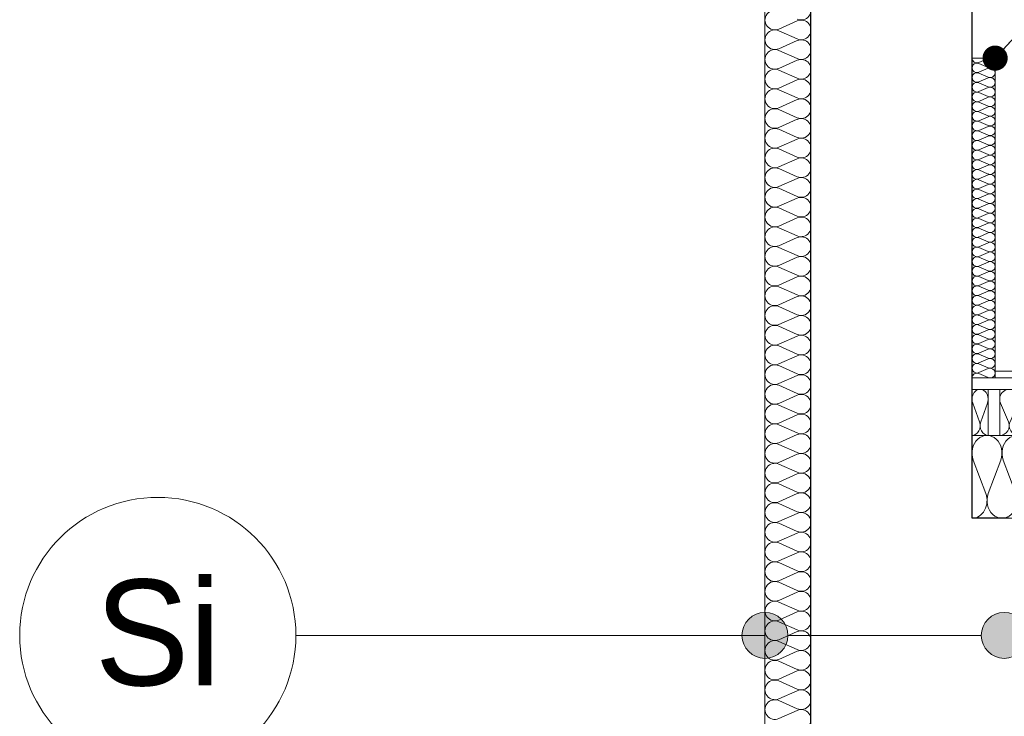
# Model space of a CAD drawing. Extents: x -723047 to -356759, y -30024 to 53940.
# Tile 62 of 121: x -612749 to -610610, y -7210 to -5696. Entities that reach past the tile are written whole.
import ezdxf

# ---------------------------------------------------------------- set-up
doc = ezdxf.new("R2010")
doc.units = 0
doc.header["$MEASUREMENT"] = 0
for name, color, linetype in [('Arch ocieplenie', 7, 'Continuous'), ('Arch opisy', 7, 'Continuous'), ('Inwent Izolacje', 7, 'Continuous'), ('INWENT WYMIARY', 7, 'Continuous')]:
    doc.layers.add(name, color=color, linetype=linetype)
for name, color, linetype, lineweight, true_color in [('Arch ocieplenie_Nr_Pióra__44', 7, 'Continuous', 13, 0x029e21), ('Arch stropy_Nr_Pióra__44', 7, 'Continuous', 13, 0x029e21), ('Arch stropy_Nr_Pióra__9', 7, 'Continuous', 13, 0x3dad99), ('Inwent Izolacje_Nr_Pióra__2', 7, 'Continuous', 13, 0x7f7f7f), ('INWENT KONST. DREWNIANA_Nr_Pióra__102', 7, 'Continuous', 9, 0xb4b4b4), ('INWENT.ŚCIANY_Nr_Pióra__3', 7, 'Continuous', 13, 0xff6600)]:
    doc.layers.add(name, color=color, linetype=linetype, lineweight=lineweight, true_color=true_color)
for name, color, linetype, lineweight in [('Arch opisy_Nr_Pióra__1', 7, 'Continuous', 25), ('Arch opisy_Nr_Pióra__21', 7, 'Continuous', 9), ('INWENT KONST. DREWNIANA_Nr_Pióra__1', 7, 'Continuous', 25), ('INWENT KONST. DREWNIANA_Nr_Pióra__21', 7, 'Continuous', 9), ('INWENT WYMIARY_Nr_Pióra__21', 7, 'Continuous', 9)]:
    doc.layers.add(name, color=color, linetype=linetype, lineweight=lineweight)
doc.styles.add('GENERATED_STYLE_2', font='txt')
doc.styles.add('GENERATED_STYLE_4', font='txt')
doc.dimstyles.new('GENERATED_STYLE__1', dxfattribs={"dimtxt": 160.000002, "dimasz": 91.2, "dimexe": 0.18, "dimexo": 0, "dimgap": 0.09, "dimtad": 1, "dimtih": 1, "dimtoh": 1, "dimdec": 0, "dimlfac": 0.1, "dimzin": 0, "dimdsep": 46, "dimtxsty": 'GENERATED_STYLE_2', "dimblk": 'ARROWHEAD_2', "dimblk1": 'ARROWHEAD_2', "dimblk2": 'ARROWHEAD_2', "dimcen": 0.09, "dimclrd": 7, "dimclre": 7, "dimclrt": 7, "dimazin": 0, "dimtfac": 1, "dimtdec": 4, "dimtmove": 0, "dimatfit": 3, "dimfxl": 0, "dimtolj": 1, "dimtzin": 0, "dimarcsym": 0})
doc.dimstyles.new('GENERATED_STYLE__2', dxfattribs={"dimtxt": 160.000002, "dimasz": 91.2, "dimexe": 0.18, "dimexo": 0, "dimgap": 0.09, "dimtad": 1, "dimdec": 0, "dimlfac": 0.1, "dimzin": 0, "dimdsep": 46, "dimtxsty": 'GENERATED_STYLE_2', "dimblk": 'ARROWHEAD_2', "dimblk1": 'ARROWHEAD_2', "dimblk2": 'ARROWHEAD_2', "dimcen": 0.09, "dimclrd": 7, "dimclre": 7, "dimclrt": 7, "dimazin": 0, "dimtfac": 1, "dimtdec": 4, "dimtmove": 0, "dimatfit": 3, "dimfxl": 0, "dimtolj": 1, "dimtzin": 0, "dimarcsym": 0})
doc.dimstyles.new('GENERATED_STYLE__9', dxfattribs={"dimtxt": 0.18, "dimasz": 109.44, "dimexe": 0.18, "dimexo": 0.0625, "dimgap": 0.09, "dimtad": 0, "dimtih": 1, "dimtoh": 1, "dimdec": 4, "dimzin": 0, "dimdsep": 46, "dimcen": 0.09, "dimadec": 0, "dimazin": 0, "dimtfac": 1, "dimtdec": 4, "dimtmove": 0, "dimatfit": 3, "dimldrblk": 'ARROWHEAD_11', "dimfxl": 0, "dimtolj": 1, "dimtzin": 0, "dimarcsym": 0})

# ---------------------------------------------------------------- blocks, each defined once
blk = doc.blocks.new('Izolacja cieplna 14_54', base_point=(-610620.2, -6599.6))
at = {"layer": 'Arch ocieplenie_Nr_Pióra__44', "linetype": 'Continuous'}
for p, q in [((-610618.4, -6529.4), (-610601.1, -6569.8)), ((-610597.6, -6569.8), (-610580.3, -6529.4)), ((-610576.8, -6529.4), (-610559.4, -6569.8)), ((-610555.9, -6569.8), (-610538.6, -6529.4)), ((-610535.1, -6529.4), (-610517.8, -6569.8)), ((-610514.3, -6569.8), (-610496.9, -6529.4)), ((-610493.4, -6529.4), (-610476.1, -6569.8)), ((-610472.6, -6569.8), (-610455.3, -6529.4)), ((-610451.8, -6529.4), (-610434.4, -6569.8)), ((-610430.9, -6569.8), (-610413.6, -6529.4)), ((-610410.1, -6529.4), (-610392.8, -6569.8)), ((-610389.3, -6569.8), (-610371.9, -6529.4)), ((-610368.4, -6529.4), (-610351.1, -6569.8)), ((-610347.6, -6569.8), (-610330.3, -6529.4)), ((-610326.8, -6529.4), (-610309.4, -6569.8)), ((-610305.9, -6569.8), (-610288.6, -6529.4)), ((-610285.1, -6529.4), (-610267.8, -6569.8)), ((-610264.3, -6569.8), (-610246.9, -6529.4)), ((-610243.4, -6529.4), (-610226.1, -6569.8)), ((-610222.6, -6569.8), (-610205.3, -6529.4)), ((-610201.8, -6529.4), (-610184.4, -6569.8)), ((-610180.9, -6569.8), (-610163.6, -6529.4)), ((-610160.1, -6529.4), (-610142.8, -6569.8)), ((-610139.3, -6569.8), (-610121.9, -6529.4))]:
    blk.add_line(p, q, dxfattribs=at)
for centre, start_param, end_param in [((-610599.4, -6520.9), 4.299595, 8.266775), ((-610557.7, -6520.9), 4.299595, 8.266775), ((-610516, -6520.9), 4.299595, 8.266775), ((-610474.4, -6520.9), 4.299595, 8.266775), ((-610432.7, -6520.9), 4.299595, 8.266775), ((-610391, -6520.9), 4.299595, 8.266775), ((-610349.4, -6520.9), 4.299595, 8.266775), ((-610307.7, -6520.9), 4.299595, 8.266775), ((-610266, -6520.9), 4.299595, 8.266775), ((-610224.4, -6520.9), 4.299595, 8.266775), ((-610182.7, -6520.9), 4.299595, 8.266775), ((-610141, -6520.9), 4.299595, 8.266775), ((-610620.2, -6578.3), 3.141593, 5.125182), ((-610578.5, -6578.3), 1.158004, 5.125183), ((-610536.9, -6578.3), 1.158004, 5.125183), ((-610495.2, -6578.3), 1.158004, 5.125183), ((-610453.5, -6578.3), 1.158004, 5.125183), ((-610411.9, -6578.3), 1.158004, 5.125183), ((-610370.2, -6578.3), 1.158004, 5.125183), ((-610328.5, -6578.3), 1.158004, 5.125183), ((-610286.9, -6578.3), 1.158004, 5.125183), ((-610245.2, -6578.3), 1.158004, 5.125183), ((-610203.5, -6578.3), 1.158004, 5.125183), ((-610161.9, -6578.3), 1.158004, 5.125183), ((-610120.2, -6578.3), 1.158004, 3.141593)]:
    blk.add_ellipse(centre, major_axis=(0, 21.3), ratio=0.979571, start_param=start_param, end_param=end_param, dxfattribs=at)
blk = doc.blocks.new('Izolacja cieplna 14_55', base_point=(-610680.2, -6599.6))
at = {"layer": 'Arch ocieplenie_Nr_Pióra__44', "linetype": 'Continuous'}
for p, q in [((-610678.7, -6529.4), (-610664.2, -6569.8)), ((-610661.2, -6569.8), (-610646.7, -6529.4))]:
    blk.add_line(p, q, dxfattribs=at)
for centre, start_param, end_param in [((-610662.7, -6520.9), 4.299595, 8.266775), ((-610680.2, -6578.3), 3.141593, 5.125182), ((-610645.2, -6578.3), 1.158004, 3.141593)]:
    blk.add_ellipse(centre, major_axis=(0, 21.3), ratio=0.822839, start_param=start_param, end_param=end_param, dxfattribs=at)
blk = doc.blocks.new('Izolacja cieplna 14_56', base_point=(-610680.2, -6779.6))
at = {"layer": 'Arch ocieplenie_Nr_Pióra__44', "linetype": 'Continuous'}
for p, q in [((-610677.5, -6653.3), (-610650.4, -6726)), ((-610645, -6726), (-610617.9, -6653.3)), ((-610612.5, -6653.3), (-610585.4, -6726)), ((-610580, -6726), (-610552.9, -6653.3))]:
    blk.add_line(p, q, dxfattribs=at)
for centre, start_param, end_param in [((-610647.7, -6637.9), 4.299595, 8.266775), ((-610582.7, -6637.9), 4.299595, 8.266775), ((-610680.2, -6741.3), 3.141593, 5.125182), ((-610615.2, -6741.3), 1.158004, 5.125183), ((-610550.2, -6741.3), 1.158004, 3.141593)]:
    blk.add_ellipse(centre, major_axis=(0, 38.3), ratio=0.848963, start_param=start_param, end_param=end_param, dxfattribs=at)
blk = doc.blocks.new('Izolacja cieplna 14_62', base_point=(-610680.2, -5779.6))
at = {"layer": 'Arch ocieplenie_Nr_Pióra__44', "linetype": 'Continuous'}
for p, q in [((-610645.1, -5780.5), (-610665.3, -5789.3)), ((-610665.3, -5791), (-610645.1, -5799.8)), ((-610645.1, -5801.6), (-610665.3, -5810.3)), ((-610665.3, -5812.1), (-610645.1, -5820.9)), ((-610645.1, -5822.6), (-610665.3, -5831.4)), ((-610665.3, -5833.2), (-610645.1, -5841.9)), ((-610645.1, -5843.7), (-610665.3, -5852.4)), ((-610665.3, -5854.2), (-610645.1, -5863)), ((-610645.1, -5864.7), (-610665.3, -5873.5)), ((-610665.3, -5875.3), (-610645.1, -5884)), ((-610645.1, -5885.8), (-610665.3, -5894.6)), ((-610665.3, -5896.3), (-610645.1, -5905.1)), ((-610645.1, -5906.9), (-610665.3, -5915.6)), ((-610665.3, -5917.4), (-610645.1, -5926.2)), ((-610645.1, -5927.9), (-610665.3, -5936.7)), ((-610665.3, -5938.5), (-610645.1, -5947.2)), ((-610645.1, -5949), (-610665.3, -5957.7)), ((-610665.3, -5959.5), (-610645.1, -5968.3)), ((-610645.1, -5970), (-610665.3, -5978.8)), ((-610665.3, -5980.6), (-610645.1, -5989.3)), ((-610645.1, -5991.1), (-610665.3, -5999.9)), ((-610665.3, -6001.6), (-610645.1, -6010.4)), ((-610645.1, -6012.2), (-610665.3, -6020.9)), ((-610665.3, -6022.7), (-610645.1, -6031.5)), ((-610645.1, -6033.2), (-610665.3, -6042)), ((-610665.3, -6043.8), (-610645.1, -6052.5)), ((-610645.1, -6054.3), (-610665.3, -6063)), ((-610665.3, -6064.8), (-610645.1, -6073.6)), ((-610645.1, -6075.3), (-610665.3, -6084.1)), ((-610665.3, -6085.9), (-610645.1, -6094.6)), ((-610645.1, -6096.4), (-610665.3, -6105.2)), ((-610665.3, -6106.9), (-610645.1, -6115.7)), ((-610645.1, -6117.5), (-610665.3, -6126.2)), ((-610665.3, -6128), (-610645.1, -6136.8)), ((-610645.1, -6138.5), (-610665.3, -6147.3)), ((-610665.3, -6149.1), (-610645.1, -6157.8)), ((-610645.1, -6159.6), (-610665.3, -6168.4)), ((-610665.3, -6170.1), (-610645.1, -6178.9)), ((-610645.1, -6180.7), (-610665.3, -6189.4)), ((-610665.3, -6191.2), (-610645.1, -6199.9)), ((-610645.1, -6201.7), (-610665.3, -6210.5)), ((-610665.3, -6212.2), (-610645.1, -6221)), ((-610645.1, -6222.8), (-610665.3, -6231.5)), ((-610665.3, -6233.3), (-610645.1, -6242.1)), ((-610645.1, -6243.8), (-610665.3, -6252.6)), ((-610665.3, -6254.4), (-610645.1, -6263.1)), ((-610645.1, -6264.9), (-610665.3, -6273.7)), ((-610665.3, -6275.4), (-610645.1, -6284.2)), ((-610645.1, -6286), (-610665.3, -6294.7)), ((-610665.3, -6296.5), (-610645.1, -6305.2)), ((-610645.1, -6307), (-610665.3, -6315.8)), ((-610665.3, -6317.5), (-610645.1, -6326.3)), ((-610645.1, -6328.1), (-610665.3, -6336.8)), ((-610665.3, -6338.6), (-610645.1, -6347.4)), ((-610645.1, -6349.1), (-610665.3, -6357.9)), ((-610665.3, -6359.7), (-610645.1, -6368.4)), ((-610645.1, -6370.2), (-610665.3, -6379)), ((-610665.3, -6380.7), (-610645.1, -6389.5)), ((-610645.1, -6391.3), (-610665.3, -6400)), ((-610665.3, -6401.8), (-610645.1, -6410.5)), ((-610645.1, -6412.3), (-610665.3, -6421.1)), ((-610665.3, -6422.8), (-610645.1, -6431.6)), ((-610645.1, -6433.4), (-610665.3, -6442.1)), ((-610665.3, -6443.9), (-610645.1, -6452.7)), ((-610645.1, -6454.4), (-610665.3, -6463.2)), ((-610665.3, -6465), (-610645.1, -6473.7))]:
    blk.add_line(p, q, dxfattribs=at)
for centre, start_param, end_param in [((-610669.6, -5800.7), 1.158004, 5.125183), ((-610669.6, -5779.6), 3.141593, 5.125182), ((-610640.8, -5790.1), 4.299595, 8.266775), ((-610669.6, -5821.7), 1.158004, 5.125183), ((-610640.8, -5811.2), 4.299595, 8.266775), ((-610669.6, -5842.8), 1.158004, 5.125183), ((-610640.8, -5832.3), 4.299595, 8.266775), ((-610669.6, -5863.9), 1.158004, 5.125183), ((-610640.8, -5853.3), 4.299595, 8.266775), ((-610669.6, -5884.9), 1.158004, 5.125183), ((-610640.8, -5874.4), 4.299595, 8.266775), ((-610669.6, -5906), 1.158004, 5.125183), ((-610640.8, -5895.4), 4.299595, 8.266775), ((-610669.6, -5927), 1.158004, 5.125183), ((-610640.8, -5916.5), 4.299595, 8.266775), ((-610669.6, -5948.1), 1.158004, 5.125183), ((-610640.8, -5937.6), 4.299595, 8.266775), ((-610640.8, -5958.6), 4.299595, 8.266775), ((-610669.6, -5969.2), 1.158004, 5.125183), ((-610640.8, -5979.7), 4.299595, 8.266775), ((-610669.6, -5990.2), 1.158004, 5.125183), ((-610640.8, -6000.8), 4.299595, 8.266775), ((-610669.6, -6011.3), 1.158004, 5.125183), ((-610640.8, -6021.8), 4.299595, 8.266775), ((-610669.6, -6032.3), 1.158004, 5.125183), ((-610640.8, -6042.9), 4.299595, 8.266775), ((-610669.6, -6053.4), 1.158004, 5.125183), ((-610640.8, -6063.9), 4.299595, 8.266775), ((-610669.6, -6074.5), 1.158004, 5.125183), ((-610640.8, -6085), 4.299595, 8.266775), ((-610669.6, -6095.5), 1.158004, 5.125183), ((-610640.8, -6106.1), 4.299595, 8.266775), ((-610669.6, -6116.6), 1.158004, 5.125183), ((-610640.8, -6127.1), 4.299595, 8.266775), ((-610669.6, -6137.6), 1.158004, 5.125183), ((-610640.8, -6148.2), 4.299595, 8.266775), ((-610669.6, -6158.7), 1.158004, 5.125183), ((-610640.8, -6169.2), 4.299595, 8.266775), ((-610669.6, -6179.8), 1.158004, 5.125183), ((-610640.8, -6190.3), 4.299595, 8.266775), ((-610669.6, -6200.8), 1.158004, 5.125183), ((-610640.8, -6211.4), 4.299595, 8.266775), ((-610669.6, -6221.9), 1.158004, 5.125183), ((-610640.8, -6232.4), 4.299595, 8.266775), ((-610669.6, -6242.9), 1.158004, 5.125183), ((-610640.8, -6253.5), 4.299595, 8.266775), ((-610669.6, -6264), 1.158004, 5.125183), ((-610640.8, -6274.5), 4.299595, 8.266775), ((-610669.6, -6285.1), 1.158004, 5.125183), ((-610640.8, -6295.6), 4.299595, 8.266775), ((-610669.6, -6306.1), 1.158004, 5.125183), ((-610640.8, -6316.7), 4.299595, 8.266775), ((-610669.6, -6327.2), 1.158004, 5.125183), ((-610640.8, -6337.7), 4.299595, 8.266775), ((-610669.6, -6348.3), 1.158004, 5.125183), ((-610640.8, -6358.8), 4.299595, 8.266775), ((-610669.6, -6369.3), 1.158004, 5.125183), ((-610640.8, -6379.8), 4.299595, 8.266775), ((-610669.6, -6390.4), 1.158004, 5.125183), ((-610640.8, -6400.9), 4.299595, 8.266775), ((-610669.6, -6411.4), 1.158004, 5.125183), ((-610640.8, -6422), 4.299595, 8.266775), ((-610669.6, -6432.5), 1.158004, 5.125183), ((-610640.8, -6443), 4.299595, 8.266775), ((-610669.6, -6453.6), 1.158004, 5.125183), ((-610640.8, -6464.1), 4.299595, 8.266775), ((-610669.6, -6474.6), 1.158004, 3.141593)]:
    blk.add_ellipse(centre, major_axis=(10.6, 0), ratio=0.990257, start_param=start_param, end_param=end_param, dxfattribs=at)
blk = doc.blocks.new('Izolacja cieplna 14_260', base_point=(-611030.2, -4904.6))
at = {"layer": 'Inwent Izolacje_Nr_Pióra__2', "linetype": 'Continuous'}
for p, q in [((-611060, -5698.5), (-611100.4, -5716.4)), ((-611100.4, -5720), (-611060, -5737.8)), ((-611060, -5741.4), (-611100.4, -5759.2)), ((-611100.4, -5762.8), (-611060, -5780.6)), ((-611060, -5784.2), (-611100.4, -5802)), ((-611100.4, -5805.6), (-611060, -5823.4)), ((-611060, -5827), (-611100.4, -5844.8)), ((-611100.4, -5848.4), (-611060, -5866.2)), ((-611060, -5869.8), (-611100.4, -5887.6)), ((-611100.4, -5891.2), (-611060, -5909)), ((-611060, -5912.6), (-611100.4, -5930.5)), ((-611100.4, -5934), (-611060, -5951.9)), ((-611060, -5955.5), (-611100.4, -5973.3)), ((-611100.4, -5976.9), (-611060, -5994.7)), ((-611060, -5998.3), (-611100.4, -6016.1)), ((-611100.4, -6019.7), (-611060, -6037.5)), ((-611060, -6041.1), (-611100.4, -6058.9)), ((-611100.4, -6062.5), (-611060, -6080.3)), ((-611060, -6083.9), (-611100.4, -6101.7)), ((-611100.4, -6105.3), (-611060, -6123.1)), ((-611060, -6126.7), (-611100.4, -6144.5)), ((-611100.4, -6148.1), (-611060, -6166)), ((-611060, -6169.5), (-611100.4, -6187.4)), ((-611100.4, -6191), (-611060, -6208.8)), ((-611060, -6212.4), (-611100.4, -6230.2)), ((-611100.4, -6233.8), (-611060, -6251.6)), ((-611060, -6255.2), (-611100.4, -6273)), ((-611100.4, -6276.6), (-611060, -6294.4)), ((-611060, -6298), (-611100.4, -6315.8)), ((-611100.4, -6319.4), (-611060, -6337.2)), ((-611060, -6340.8), (-611100.4, -6358.6)), ((-611100.4, -6362.2), (-611060, -6380)), ((-611060, -6383.6), (-611100.4, -6401.5)), ((-611100.4, -6405), (-611060, -6422.9)), ((-611060, -6426.5), (-611100.4, -6444.3)), ((-611100.4, -6447.9), (-611060, -6465.7)), ((-611060, -6469.3), (-611100.4, -6487.1)), ((-611100.4, -6490.7), (-611060, -6508.5)), ((-611060, -6512.1), (-611100.4, -6529.9)), ((-611100.4, -6533.5), (-611060, -6551.3)), ((-611060, -6554.9), (-611100.4, -6572.7)), ((-611100.4, -6576.3), (-611060, -6594.1)), ((-611060, -6597.7), (-611100.4, -6615.5)), ((-611100.4, -6619.1), (-611060, -6637)), ((-611060, -6640.5), (-611100.4, -6658.4)), ((-611100.4, -6662), (-611060, -6679.8)), ((-611060, -6683.4), (-611100.4, -6701.2)), ((-611100.4, -6704.8), (-611060, -6722.6)), ((-611060, -6726.2), (-611100.4, -6744)), ((-611100.4, -6747.6), (-611060, -6765.4)), ((-611060, -6769), (-611100.4, -6786.8)), ((-611100.4, -6790.4), (-611060, -6808.2)), ((-611060, -6811.8), (-611100.4, -6829.6)), ((-611100.4, -6833.2), (-611060, -6851)), ((-611060, -6854.6), (-611100.4, -6872.5)), ((-611100.4, -6876), (-611060, -6893.9)), ((-611060, -6897.5), (-611100.4, -6915.3)), ((-611100.4, -6918.9), (-611060, -6936.7)), ((-611060, -6940.3), (-611100.4, -6958.1)), ((-611100.4, -6961.7), (-611060, -6979.5)), ((-611060, -6983.1), (-611100.4, -7000.9)), ((-611100.4, -7004.5), (-611060, -7022.3)), ((-611060, -7025.9), (-611100.4, -7043.7)), ((-611100.4, -7047.3), (-611060, -7065.1)), ((-611060, -7068.7), (-611100.4, -7086.5)), ((-611100.4, -7090.1), (-611060, -7108)), ((-611060, -7111.5), (-611100.4, -7129.4)), ((-611100.4, -7133), (-611060, -7150.8)), ((-611060, -7154.4), (-611100.4, -7172.2)), ((-611100.4, -7175.8), (-611060, -7193.6)), ((-611060, -7197.2), (-611100.4, -7215))]:
    blk.add_line(p, q, dxfattribs=at)
for centre, start_param, end_param in [((-611051.5, -5675.3), 5.870392, 9.837571), ((-611108.9, -5696.8), 2.728799, 6.695979), ((-611051.5, -5718.2), 5.870392, 9.837571), ((-611108.9, -5739.6), 2.728799, 6.695979), ((-611051.5, -5761), 5.870392, 9.837571), ((-611108.9, -5782.4), 2.728799, 6.695979), ((-611051.5, -5803.8), 5.870392, 9.837571), ((-611108.9, -5825.2), 2.728799, 6.695979), ((-611051.5, -5846.6), 5.870392, 9.837571), ((-611108.9, -5868), 2.728799, 6.695979), ((-611051.5, -5889.4), 5.870392, 9.837571), ((-611108.9, -5910.8), 2.728799, 6.695979), ((-611051.5, -5932.3), 5.870392, 9.837571), ((-611108.9, -5953.7), 2.728799, 6.695979), ((-611051.5, -5975.1), 5.870392, 9.837571), ((-611108.9, -5996.5), 2.728799, 6.695979), ((-611051.5, -6017.9), 5.870392, 9.837571), ((-611108.9, -6039.3), 2.728799, 6.695979), ((-611051.5, -6060.7), 5.870392, 9.837571), ((-611108.9, -6082.1), 2.728799, 6.695979), ((-611051.5, -6103.5), 5.870392, 9.837571), ((-611108.9, -6124.9), 2.728799, 6.695979), ((-611051.5, -6146.3), 5.870392, 9.837571), ((-611108.9, -6167.8), 2.728799, 6.695979), ((-611051.5, -6189.2), 5.870392, 9.837571), ((-611108.9, -6210.6), 2.728799, 6.695979), ((-611051.5, -6232), 5.870392, 9.837571), ((-611108.9, -6253.4), 2.728799, 6.695979), ((-611051.5, -6274.8), 5.870392, 9.837571), ((-611108.9, -6296.2), 2.728799, 6.695979), ((-611051.5, -6317.6), 5.870392, 9.837571), ((-611108.9, -6339), 2.728799, 6.695979), ((-611051.5, -6360.4), 5.870392, 9.837571), ((-611108.9, -6381.8), 2.728799, 6.695979), ((-611051.5, -6403.3), 5.870392, 9.837571), ((-611108.9, -6424.7), 2.728799, 6.695979), ((-611051.5, -6446.1), 5.870392, 9.837571), ((-611108.9, -6467.5), 2.728799, 6.695979), ((-611051.5, -6488.9), 5.870392, 9.837571), ((-611108.9, -6510.3), 2.728799, 6.695979), ((-611051.5, -6531.7), 5.870392, 9.837571), ((-611108.9, -6553.1), 2.728799, 6.695979), ((-611051.5, -6574.5), 5.870392, 9.837571), ((-611108.9, -6595.9), 2.728799, 6.695979), ((-611051.5, -6617.3), 5.870392, 9.837571), ((-611108.9, -6638.8), 2.728799, 6.695979), ((-611051.5, -6660.2), 5.870392, 9.837571), ((-611108.9, -6681.6), 2.728799, 6.695979), ((-611051.5, -6703), 5.870392, 9.837571), ((-611108.9, -6724.4), 2.728799, 6.695979), ((-611051.5, -6745.8), 5.870392, 9.837571), ((-611108.9, -6767.2), 2.728799, 6.695979), ((-611051.5, -6788.6), 5.870392, 9.837571), ((-611108.9, -6810), 2.728799, 6.695979), ((-611051.5, -6831.4), 5.870392, 9.837571), ((-611108.9, -6852.8), 2.728799, 6.695979), ((-611051.5, -6874.3), 5.870392, 9.837571), ((-611108.9, -6895.7), 2.728799, 6.695979), ((-611051.5, -6917.1), 5.870392, 9.837571), ((-611108.9, -6938.5), 2.728799, 6.695979), ((-611051.5, -6959.9), 5.870392, 9.837571), ((-611108.9, -6981.3), 2.728799, 6.695979), ((-611051.5, -7002.7), 5.870392, 9.837571), ((-611108.9, -7024.1), 2.728799, 6.695979), ((-611051.5, -7045.5), 5.870392, 9.837571), ((-611108.9, -7066.9), 2.728799, 6.695979), ((-611051.5, -7088.3), 5.870392, 9.837571), ((-611108.9, -7109.8), 2.728799, 6.695979), ((-611051.5, -7131.2), 5.870392, 9.837571), ((-611108.9, -7152.6), 2.728799, 6.695979), ((-611051.5, -7174), 5.870392, 9.837571), ((-611108.9, -7195.4), 2.728799, 6.695979), ((-611051.5, -7216.8), 5.870392, 9.837571)]:
    blk.add_ellipse(centre, major_axis=(0, -21.4), ratio=0.993401, start_param=start_param, end_param=end_param, dxfattribs=at)
blk = doc.blocks.new('*D930')
at = {"layer": 'INWENT WYMIARY_Nr_Pióra__21', "linetype": 'Continuous'}
for p, q in [((-595435.2, -265.1), (-595435.2, -85.1)), ((-594790.2, -265.1), (-594790.2, -85.1)), ((-595400.5, -115.1), (-595469.8, -235.1)), ((-594755.5, -115.1), (-594824.8, -235.1)), ((-595435.2, -175.1), (-594790.2, -175.1))]:
    blk.add_line(p, q, dxfattribs=at)
at = {"layer": 'INWENT WYMIARY_Nr_Pióra__21', "char_height": 160, "attachment_point": 7, "style": 'GENERATED_STYLE_2'}
for s, insert in [('{12}', (-610557.6, 40.9)), ('{12}', (-609862.6, 40.9)), ('{12}', (-609152.6, 40.9)), ('{12}', (-608427.6, 40.9)), ('{12}', (-607587.6, 40.9)), ('{12}', (-606767.6, 40.9)), ('{12}', (-605947.6, 40.9)), ('{12}', (-605127.6, 40.9)), ('{12}', (-604297.6, 40.9)), ('{12}', (-603477.6, 40.9)), ('{12}', (-602687.6, 40.9)), ('{12}', (-601877.6, 40.9)), ('{12}', (-601077.6, 40.9)), ('{12}', (-595597.6, 40.9)), ('{12}', (-594832.6, 40.9)), ('{12}', (-594082.6, 40.9)), ('{12}', (-593332.6, 40.9)), ('{12}', (-592572.6, 40.9)), ('{16}', (-610919.7, -143.1)), ('{58}', (-610210.1, -143.1)), ('{59}', (-609507.6, -143.1)), ('{60}', (-608790.1, -143.1)), ('{72}', (-608007.6, -143.1)), ('{70}', (-607177.6, -143.1)), ('{70}', (-606357.6, -143.1)), ('{70}', (-605537.6, -143.1)), ('{71}', (-604712.6, -143.1)), ('{70}', (-603887.6, -143.1)), ('{67}', (-603082.6, -143.1)), ('{69}', (-602282.6, -143.1)), ('{68}', (-601477.6, -143.1)), ('{71}', (-600662.6, -143.1)), ('{12}', (-600050.5, -143.1)), ('{81}', (-599680.2, -143.1)), ('{12}', (-599120.5, -143.1)), ('{80}', (-598755.2, -143.1)), ('{12}', (-598200.5, -143.1)), ('{81}', (-597830.2, -143.1)), ('{12}', (-597270.5, -143.1)), ('{80}', (-596905.2, -143.1)), ('{12}', (-596350.5, -143.1)), ('{83}', (-595970.2, -143.1)), ('{65}', (-595215.1, -143.1)), ('{63}', (-594457.6, -143.1)), ('{63}', (-593707.6, -143.1)), ('{64}', (-592952.6, -143.1)), ('{20}', (-592175.5, -143.1))]:
    blk.add_mtext(s, dxfattribs=dict(at, insert=insert))
blk = doc.blocks.new('ARROWHEAD_2')
at = {"color": 0, "linetype": 'Continuous', "lineweight": 0}
for p, q in [((-0.378, -0.655), (0.378, 0.655)), ((0, 0), (-1, 0))]:
    blk.add_line(p, q, dxfattribs=at)
blk = doc.blocks.new('*D931')
at = {"layer": 'INWENT WYMIARY_Nr_Pióra__21', "linetype": 'Continuous'}
for p, q in [((-594790.2, -265.1), (-594790.2, -85.1)), ((-594670.2, -265.1), (-594670.2, -85.1)), ((-594755.5, -115.1), (-594824.8, -235.1)), ((-594635.5, -115.1), (-594704.8, -235.1)), ((-594790.2, -175.1), (-594670.2, -175.1))]:
    blk.add_line(p, q, dxfattribs=at)
at = {"layer": 'INWENT WYMIARY_Nr_Pióra__21', "char_height": 160, "attachment_point": 7, "style": 'GENERATED_STYLE_2'}
for s, insert in [('{12}', (-610557.6, 40.9)), ('{12}', (-609862.6, 40.9)), ('{12}', (-609152.6, 40.9)), ('{12}', (-608427.6, 40.9)), ('{12}', (-607587.6, 40.9)), ('{12}', (-606767.6, 40.9)), ('{12}', (-605947.6, 40.9)), ('{12}', (-605127.6, 40.9)), ('{12}', (-604297.6, 40.9)), ('{12}', (-603477.6, 40.9)), ('{12}', (-602687.6, 40.9)), ('{12}', (-601877.6, 40.9)), ('{12}', (-601077.6, 40.9)), ('{12}', (-595597.6, 40.9)), ('{12}', (-594832.6, 40.9)), ('{12}', (-594082.6, 40.9)), ('{12}', (-593332.6, 40.9)), ('{12}', (-592572.6, 40.9)), ('{16}', (-610919.7, -143.1)), ('{58}', (-610210.1, -143.1)), ('{59}', (-609507.6, -143.1)), ('{60}', (-608790.1, -143.1)), ('{72}', (-608007.6, -143.1)), ('{70}', (-607177.6, -143.1)), ('{70}', (-606357.6, -143.1)), ('{70}', (-605537.6, -143.1)), ('{71}', (-604712.6, -143.1)), ('{70}', (-603887.6, -143.1)), ('{67}', (-603082.6, -143.1)), ('{69}', (-602282.6, -143.1)), ('{68}', (-601477.6, -143.1)), ('{71}', (-600662.6, -143.1)), ('{12}', (-600050.5, -143.1)), ('{81}', (-599680.2, -143.1)), ('{12}', (-599120.5, -143.1)), ('{80}', (-598755.2, -143.1)), ('{12}', (-598200.5, -143.1)), ('{81}', (-597830.2, -143.1)), ('{12}', (-597270.5, -143.1)), ('{80}', (-596905.2, -143.1)), ('{12}', (-596350.5, -143.1)), ('{83}', (-595970.2, -143.1)), ('{65}', (-595215.1, -143.1)), ('{63}', (-594457.6, -143.1)), ('{63}', (-593707.6, -143.1)), ('{64}', (-592952.6, -143.1)), ('{20}', (-592175.5, -143.1))]:
    blk.add_mtext(s, dxfattribs=dict(at, insert=insert))
blk = doc.blocks.new('*D932')
at = {"layer": 'INWENT WYMIARY_Nr_Pióra__21', "linetype": 'Continuous'}
for p, q in [((-594670.2, -265.1), (-594670.2, -85.1)), ((-594040.2, -265.1), (-594040.2, -85.1)), ((-594635.5, -115.1), (-594704.8, -235.1)), ((-594005.5, -115.1), (-594074.8, -235.1)), ((-594670.2, -175.1), (-594040.2, -175.1))]:
    blk.add_line(p, q, dxfattribs=at)
at = {"layer": 'INWENT WYMIARY_Nr_Pióra__21', "char_height": 160, "attachment_point": 7, "style": 'GENERATED_STYLE_2'}
for s, insert in [('{12}', (-610557.6, 40.9)), ('{12}', (-609862.6, 40.9)), ('{12}', (-609152.6, 40.9)), ('{12}', (-608427.6, 40.9)), ('{12}', (-607587.6, 40.9)), ('{12}', (-606767.6, 40.9)), ('{12}', (-605947.6, 40.9)), ('{12}', (-605127.6, 40.9)), ('{12}', (-604297.6, 40.9)), ('{12}', (-603477.6, 40.9)), ('{12}', (-602687.6, 40.9)), ('{12}', (-601877.6, 40.9)), ('{12}', (-601077.6, 40.9)), ('{12}', (-595597.6, 40.9)), ('{12}', (-594832.6, 40.9)), ('{12}', (-594082.6, 40.9)), ('{12}', (-593332.6, 40.9)), ('{12}', (-592572.6, 40.9)), ('{16}', (-610919.7, -143.1)), ('{58}', (-610210.1, -143.1)), ('{59}', (-609507.6, -143.1)), ('{60}', (-608790.1, -143.1)), ('{72}', (-608007.6, -143.1)), ('{70}', (-607177.6, -143.1)), ('{70}', (-606357.6, -143.1)), ('{70}', (-605537.6, -143.1)), ('{71}', (-604712.6, -143.1)), ('{70}', (-603887.6, -143.1)), ('{67}', (-603082.6, -143.1)), ('{69}', (-602282.6, -143.1)), ('{68}', (-601477.6, -143.1)), ('{71}', (-600662.6, -143.1)), ('{12}', (-600050.5, -143.1)), ('{81}', (-599680.2, -143.1)), ('{12}', (-599120.5, -143.1)), ('{80}', (-598755.2, -143.1)), ('{12}', (-598200.5, -143.1)), ('{81}', (-597830.2, -143.1)), ('{12}', (-597270.5, -143.1)), ('{80}', (-596905.2, -143.1)), ('{12}', (-596350.5, -143.1)), ('{83}', (-595970.2, -143.1)), ('{65}', (-595215.1, -143.1)), ('{63}', (-594457.6, -143.1)), ('{63}', (-593707.6, -143.1)), ('{64}', (-592952.6, -143.1)), ('{20}', (-592175.5, -143.1))]:
    blk.add_mtext(s, dxfattribs=dict(at, insert=insert))
blk = doc.blocks.new('*D933')
at = {"layer": 'INWENT WYMIARY_Nr_Pióra__21', "linetype": 'Continuous'}
for p, q in [((-594040.2, -265.1), (-594040.2, -85.1)), ((-593920.2, -265.1), (-593920.2, -85.1)), ((-594005.5, -115.1), (-594074.8, -235.1)), ((-593885.5, -115.1), (-593954.8, -235.1)), ((-594040.2, -175.1), (-593920.2, -175.1))]:
    blk.add_line(p, q, dxfattribs=at)
at = {"layer": 'INWENT WYMIARY_Nr_Pióra__21', "char_height": 160, "attachment_point": 7, "style": 'GENERATED_STYLE_2'}
for s, insert in [('{12}', (-610557.6, 40.9)), ('{12}', (-609862.6, 40.9)), ('{12}', (-609152.6, 40.9)), ('{12}', (-608427.6, 40.9)), ('{12}', (-607587.6, 40.9)), ('{12}', (-606767.6, 40.9)), ('{12}', (-605947.6, 40.9)), ('{12}', (-605127.6, 40.9)), ('{12}', (-604297.6, 40.9)), ('{12}', (-603477.6, 40.9)), ('{12}', (-602687.6, 40.9)), ('{12}', (-601877.6, 40.9)), ('{12}', (-601077.6, 40.9)), ('{12}', (-595597.6, 40.9)), ('{12}', (-594832.6, 40.9)), ('{12}', (-594082.6, 40.9)), ('{12}', (-593332.6, 40.9)), ('{12}', (-592572.6, 40.9)), ('{16}', (-610919.7, -143.1)), ('{58}', (-610210.1, -143.1)), ('{59}', (-609507.6, -143.1)), ('{60}', (-608790.1, -143.1)), ('{72}', (-608007.6, -143.1)), ('{70}', (-607177.6, -143.1)), ('{70}', (-606357.6, -143.1)), ('{70}', (-605537.6, -143.1)), ('{71}', (-604712.6, -143.1)), ('{70}', (-603887.6, -143.1)), ('{67}', (-603082.6, -143.1)), ('{69}', (-602282.6, -143.1)), ('{68}', (-601477.6, -143.1)), ('{71}', (-600662.6, -143.1)), ('{12}', (-600050.5, -143.1)), ('{81}', (-599680.2, -143.1)), ('{12}', (-599120.5, -143.1)), ('{80}', (-598755.2, -143.1)), ('{12}', (-598200.5, -143.1)), ('{81}', (-597830.2, -143.1)), ('{12}', (-597270.5, -143.1)), ('{80}', (-596905.2, -143.1)), ('{12}', (-596350.5, -143.1)), ('{83}', (-595970.2, -143.1)), ('{65}', (-595215.1, -143.1)), ('{63}', (-594457.6, -143.1)), ('{63}', (-593707.6, -143.1)), ('{64}', (-592952.6, -143.1)), ('{20}', (-592175.5, -143.1))]:
    blk.add_mtext(s, dxfattribs=dict(at, insert=insert))
blk = doc.blocks.new('*D934')
at = {"layer": 'INWENT WYMIARY_Nr_Pióra__21', "linetype": 'Continuous'}
for p, q in [((-593920.2, -265.1), (-593920.2, -85.1)), ((-593290.2, -265.1), (-593290.2, -85.1)), ((-593885.5, -115.1), (-593954.8, -235.1)), ((-593255.5, -115.1), (-593324.8, -235.1)), ((-593920.2, -175.1), (-593290.2, -175.1))]:
    blk.add_line(p, q, dxfattribs=at)
at = {"layer": 'INWENT WYMIARY_Nr_Pióra__21', "char_height": 160, "attachment_point": 7, "style": 'GENERATED_STYLE_2'}
for s, insert in [('{12}', (-610557.6, 40.9)), ('{12}', (-609862.6, 40.9)), ('{12}', (-609152.6, 40.9)), ('{12}', (-608427.6, 40.9)), ('{12}', (-607587.6, 40.9)), ('{12}', (-606767.6, 40.9)), ('{12}', (-605947.6, 40.9)), ('{12}', (-605127.6, 40.9)), ('{12}', (-604297.6, 40.9)), ('{12}', (-603477.6, 40.9)), ('{12}', (-602687.6, 40.9)), ('{12}', (-601877.6, 40.9)), ('{12}', (-601077.6, 40.9)), ('{12}', (-595597.6, 40.9)), ('{12}', (-594832.6, 40.9)), ('{12}', (-594082.6, 40.9)), ('{12}', (-593332.6, 40.9)), ('{12}', (-592572.6, 40.9)), ('{16}', (-610919.7, -143.1)), ('{58}', (-610210.1, -143.1)), ('{59}', (-609507.6, -143.1)), ('{60}', (-608790.1, -143.1)), ('{72}', (-608007.6, -143.1)), ('{70}', (-607177.6, -143.1)), ('{70}', (-606357.6, -143.1)), ('{70}', (-605537.6, -143.1)), ('{71}', (-604712.6, -143.1)), ('{70}', (-603887.6, -143.1)), ('{67}', (-603082.6, -143.1)), ('{69}', (-602282.6, -143.1)), ('{68}', (-601477.6, -143.1)), ('{71}', (-600662.6, -143.1)), ('{12}', (-600050.5, -143.1)), ('{81}', (-599680.2, -143.1)), ('{12}', (-599120.5, -143.1)), ('{80}', (-598755.2, -143.1)), ('{12}', (-598200.5, -143.1)), ('{81}', (-597830.2, -143.1)), ('{12}', (-597270.5, -143.1)), ('{80}', (-596905.2, -143.1)), ('{12}', (-596350.5, -143.1)), ('{83}', (-595970.2, -143.1)), ('{65}', (-595215.1, -143.1)), ('{63}', (-594457.6, -143.1)), ('{63}', (-593707.6, -143.1)), ('{64}', (-592952.6, -143.1)), ('{20}', (-592175.5, -143.1))]:
    blk.add_mtext(s, dxfattribs=dict(at, insert=insert))
blk = doc.blocks.new('*D935')
at = {"layer": 'INWENT WYMIARY_Nr_Pióra__21', "linetype": 'Continuous'}
for p, q in [((-593290.2, -265.1), (-593290.2, -85.1)), ((-593170.2, -265.1), (-593170.2, -85.1)), ((-593255.5, -115.1), (-593324.8, -235.1)), ((-593135.5, -115.1), (-593204.8, -235.1)), ((-593290.2, -175.1), (-593170.2, -175.1))]:
    blk.add_line(p, q, dxfattribs=at)
at = {"layer": 'INWENT WYMIARY_Nr_Pióra__21', "char_height": 160, "attachment_point": 7, "style": 'GENERATED_STYLE_2'}
for s, insert in [('{12}', (-610557.6, 40.9)), ('{12}', (-609862.6, 40.9)), ('{12}', (-609152.6, 40.9)), ('{12}', (-608427.6, 40.9)), ('{12}', (-607587.6, 40.9)), ('{12}', (-606767.6, 40.9)), ('{12}', (-605947.6, 40.9)), ('{12}', (-605127.6, 40.9)), ('{12}', (-604297.6, 40.9)), ('{12}', (-603477.6, 40.9)), ('{12}', (-602687.6, 40.9)), ('{12}', (-601877.6, 40.9)), ('{12}', (-601077.6, 40.9)), ('{12}', (-595597.6, 40.9)), ('{12}', (-594832.6, 40.9)), ('{12}', (-594082.6, 40.9)), ('{12}', (-593332.6, 40.9)), ('{12}', (-592572.6, 40.9)), ('{16}', (-610919.7, -143.1)), ('{58}', (-610210.1, -143.1)), ('{59}', (-609507.6, -143.1)), ('{60}', (-608790.1, -143.1)), ('{72}', (-608007.6, -143.1)), ('{70}', (-607177.6, -143.1)), ('{70}', (-606357.6, -143.1)), ('{70}', (-605537.6, -143.1)), ('{71}', (-604712.6, -143.1)), ('{70}', (-603887.6, -143.1)), ('{67}', (-603082.6, -143.1)), ('{69}', (-602282.6, -143.1)), ('{68}', (-601477.6, -143.1)), ('{71}', (-600662.6, -143.1)), ('{12}', (-600050.5, -143.1)), ('{81}', (-599680.2, -143.1)), ('{12}', (-599120.5, -143.1)), ('{80}', (-598755.2, -143.1)), ('{12}', (-598200.5, -143.1)), ('{81}', (-597830.2, -143.1)), ('{12}', (-597270.5, -143.1)), ('{80}', (-596905.2, -143.1)), ('{12}', (-596350.5, -143.1)), ('{83}', (-595970.2, -143.1)), ('{65}', (-595215.1, -143.1)), ('{63}', (-594457.6, -143.1)), ('{63}', (-593707.6, -143.1)), ('{64}', (-592952.6, -143.1)), ('{20}', (-592175.5, -143.1))]:
    blk.add_mtext(s, dxfattribs=dict(at, insert=insert))
blk = doc.blocks.new('*D936')
at = {"layer": 'INWENT WYMIARY_Nr_Pióra__21', "linetype": 'Continuous'}
for p, q in [((-593170.2, -265.1), (-593170.2, -85.1)), ((-592530.2, -265.1), (-592530.2, -85.1)), ((-593135.5, -115.1), (-593204.8, -235.1)), ((-592495.5, -115.1), (-592564.8, -235.1)), ((-593170.2, -175.1), (-592530.2, -175.1))]:
    blk.add_line(p, q, dxfattribs=at)
at = {"layer": 'INWENT WYMIARY_Nr_Pióra__21', "char_height": 160, "attachment_point": 7, "style": 'GENERATED_STYLE_2'}
for s, insert in [('{12}', (-610557.6, 40.9)), ('{12}', (-609862.6, 40.9)), ('{12}', (-609152.6, 40.9)), ('{12}', (-608427.6, 40.9)), ('{12}', (-607587.6, 40.9)), ('{12}', (-606767.6, 40.9)), ('{12}', (-605947.6, 40.9)), ('{12}', (-605127.6, 40.9)), ('{12}', (-604297.6, 40.9)), ('{12}', (-603477.6, 40.9)), ('{12}', (-602687.6, 40.9)), ('{12}', (-601877.6, 40.9)), ('{12}', (-601077.6, 40.9)), ('{12}', (-595597.6, 40.9)), ('{12}', (-594832.6, 40.9)), ('{12}', (-594082.6, 40.9)), ('{12}', (-593332.6, 40.9)), ('{12}', (-592572.6, 40.9)), ('{16}', (-610919.7, -143.1)), ('{58}', (-610210.1, -143.1)), ('{59}', (-609507.6, -143.1)), ('{60}', (-608790.1, -143.1)), ('{72}', (-608007.6, -143.1)), ('{70}', (-607177.6, -143.1)), ('{70}', (-606357.6, -143.1)), ('{70}', (-605537.6, -143.1)), ('{71}', (-604712.6, -143.1)), ('{70}', (-603887.6, -143.1)), ('{67}', (-603082.6, -143.1)), ('{69}', (-602282.6, -143.1)), ('{68}', (-601477.6, -143.1)), ('{71}', (-600662.6, -143.1)), ('{12}', (-600050.5, -143.1)), ('{81}', (-599680.2, -143.1)), ('{12}', (-599120.5, -143.1)), ('{80}', (-598755.2, -143.1)), ('{12}', (-598200.5, -143.1)), ('{81}', (-597830.2, -143.1)), ('{12}', (-597270.5, -143.1)), ('{80}', (-596905.2, -143.1)), ('{12}', (-596350.5, -143.1)), ('{83}', (-595970.2, -143.1)), ('{65}', (-595215.1, -143.1)), ('{63}', (-594457.6, -143.1)), ('{63}', (-593707.6, -143.1)), ('{64}', (-592952.6, -143.1)), ('{20}', (-592175.5, -143.1))]:
    blk.add_mtext(s, dxfattribs=dict(at, insert=insert))
blk = doc.blocks.new('*D1099')
at = {"layer": 'INWENT WYMIARY_Nr_Pióra__21', "linetype": 'Continuous'}
for p, q in [((-610149.2, -5779.6), (-610149.2, -5720.9)), ((-610089.2, -5814.3), (-610209.2, -5745)), ((-610059.2, -5779.6), (-610239.2, -5779.6)), ((-610149.2, -6474.6), (-610149.2, -5779.6)), ((-610209.2, -6440), (-610089.2, -6509.3)), ((-610059.2, -6474.6), (-610239.2, -6474.6)), ((-610149.2, -6533.3), (-610149.2, -6474.6))]:
    blk.add_line(p, q, dxfattribs=at)
at = {"layer": 'INWENT WYMIARY_Nr_Pióra__21', "insert": (-610181.2, -6229.5), "char_height": 160, "attachment_point": 7, "rotation": 90, "style": 'GENERATED_STYLE_2'}
blk.add_mtext('{70}', dxfattribs=at)
blk = doc.blocks.new('ARROWHEAD_11')
at = {"color": 0, "linetype": 'Continuous', "lineweight": 0}
blk.add_line((0, 0), (-1, 0), dxfattribs=at)
at = {"color": 0, "linetype": 'Continuous', "lineweight": 0, "const_width": 0.25, "flags": 128}
blk.add_lwpolyline([(-0.125, 0, 1), (0.125, 0, 1)], format="xyb", close=True, dxfattribs=at)
blk = doc.blocks.new('Linia_181', base_point=(-610610.2, -7034.2))
at = {"layer": 'Arch opisy_Nr_Pióra__21', "linetype": 'Continuous'}
for points in [[(-611080.2, -7034.2), (-611084, -7015.1), (-611094.8, -6998.9), (-611111.1, -6988.1), (-611130.2, -6984.2), (-611149.3, -6988.1), (-611165.5, -6998.9), (-611176.4, -7015.1), (-611180.2, -7034.2), (-611176.4, -7053.4), (-611165.5, -7069.6), (-611149.3, -7080.4), (-611130.2, -7084.2), (-611111.1, -7080.4), (-611094.8, -7069.6), (-611084, -7053.4)], [(-610560.2, -7034.2), (-610564, -7015.1), (-610574.8, -6998.9), (-610591.1, -6988.1), (-610610.2, -6984.2), (-610629.3, -6988.1), (-610645.5, -6998.9), (-610656.4, -7015.1), (-610660.2, -7034.2), (-610656.4, -7053.4), (-610645.5, -7069.6), (-610629.3, -7080.4), (-610610.2, -7084.2), (-610591.1, -7080.4), (-610574.8, -7069.6), (-610564, -7053.4)]]:
    blk.add_hatch(color=256, dxfattribs=at).paths.add_polyline_path(points, flags=0)
blk.add_line((-610660.2, -7034.2), (-611080.2, -7034.2), dxfattribs=at)
for centre in [(-611130.2, -7034.2), (-610610.2, -7034.2)]:
    blk.add_circle(centre, 50, dxfattribs=at)
blk = doc.blocks.new('Linia_182', base_point=(-611130.2, -7034.2))
at = {"layer": 'Arch opisy_Nr_Pióra__21', "linetype": 'Continuous'}
blk.add_line((-611130.2, -7034.2), (-612149.4, -7034.2), dxfattribs=at)
blk.add_circle((-612449.4, -7034.2), 300, dxfattribs=at)

msp = doc.modelspace()

# ---------------------------------------------------------------- linework, layer by layer
at = {"layer": 'Arch stropy_Nr_Pióra__44', "linetype": 'Continuous'}
for p, q in [((-610630.2, -5779.6), (-610680.2, -5779.6)), ((-610630.2, -6474.6), (-610630.2, -5779.6))]:
    msp.add_line(p, q, dxfattribs=at)
at = {"layer": 'Arch stropy_Nr_Pióra__9', "linetype": 'Continuous'}
for p, q in [((-592210.2, -6474.6), (-610680.2, -6474.6)), ((-592210.2, -6499.6), (-610680.2, -6499.6)), ((-610645.2, -6499.6), (-610645.2, -6599.6)), ((-610620.2, -6499.6), (-610645.2, -6499.6)), ((-610620.2, -6599.6), (-610620.2, -6499.6)), ((-610645.2, -6599.6), (-610620.2, -6599.6))]:
    msp.add_line(p, q, dxfattribs=at)
at = {"layer": 'INWENT KONST. DREWNIANA_Nr_Pióra__1', "linetype": 'Continuous'}
for p, q in [((-611030.2, -7259.6), (-611030.2, -4924.6)), ((-610680.2, -6779.6), (-610680.2, -4924.6)), ((-610600.2, -6779.6), (-610680.2, -6779.6))]:
    msp.add_line(p, q, dxfattribs=at)
at = {"layer": 'INWENT KONST. DREWNIANA_Nr_Pióra__102', "linetype": 'Continuous'}
msp.add_line((-610630.2, -6459.6), (-610520.2, -6459.6), dxfattribs=at)
at = {"layer": 'INWENT KONST. DREWNIANA_Nr_Pióra__21', "linetype": 'Continuous'}
for p, q in [((-592210.2, -6599.6), (-610680.2, -6599.6)), ((-608380.2, -6779.6), (-610680.2, -6779.6))]:
    msp.add_line(p, q, dxfattribs=at)
at = {"layer": 'INWENT.ŚCIANY_Nr_Pióra__3', "linetype": 'Continuous'}
msp.add_line((-611130.2, -7259.6), (-611130.2, -4903.8), dxfattribs=at)

# ---------------------------------------------------------------- block references
at = {"layer": 'Arch ocieplenie', "color": 104, "linetype": 'Continuous', "lineweight": 13, "true_color": 0x029e21}
for name, p in [('Izolacja cieplna 14_62', (-610680.2, -5779.6)), ('Izolacja cieplna 14_55', (-610680.2, -6599.6)), ('Izolacja cieplna 14_54', (-610620.2, -6599.6)), ('Izolacja cieplna 14_56', (-610680.2, -6779.6))]:
    msp.add_blockref(name, p, dxfattribs=at)
at = {"layer": 'Arch opisy', "linetype": 'Continuous'}
for name, p in [('Linia_182', (-611130.2, -7034.2)), ('Linia_181', (-610610.2, -7034.2))]:
    msp.add_blockref(name, p, dxfattribs=at)
at = {"layer": 'Inwent Izolacje', "color": 104, "linetype": 'Continuous', "lineweight": 13, "true_color": 0x029e21}
msp.add_blockref('Izolacja cieplna 14_260', (-611030.2, -4904.6), dxfattribs=at)

# ---------------------------------------------------------------- texts
at = {"layer": 'Arch opisy_Nr_Pióra__1', "linetype": 'Continuous', "insert": (-612449.4, -6912.9), "char_height": 230, "attachment_point": 2, "style": 'GENERATED_STYLE_4'}
msp.add_mtext('{Si}', dxfattribs=at)

# ---------------------------------------------------------------- dimensions: what is measured, and where the dimension line sits
at = {"layer": 'INWENT WYMIARY', "linetype": 'Continuous'}
for base, p1, p2, picture, middle in [((-610680.1857878, -175.1072024), (-595435.1857878, -1999.811866), (-594790.1857878, -6459.6148556), '*D930', (-595093.6689896, -63.1072007)), ((-610680.2, -175.1), (-594790.2, -6459.6), (-594670.2, -6459.6), '*D931', (-594711.2, 120.9)), ((-610680.2, -175.1), (-594670.2, -6459.6), (-594040.2, -6459.6), '*D932', (-594336.2, -63.1)), ((-610680.2, -175.1), (-594040.2, -6459.6), (-593920.2, -6459.6), '*D933', (-593961.2, 120.9)), ((-610680.2, -175.1), (-593920.2, -6459.6), (-593290.2, -6459.6), '*D934', (-593586.2, -63.1)), ((-610680.2, -175.1), (-593290.2, -6459.6), (-593170.2, -6459.6), '*D935', (-593211.2, 120.9)), ((-610680.2, -175.1), (-593170.2, -6459.6), (-592530.2, -1631), '*D936', (-592831.2, -63.1))]:
    dim = msp.add_linear_dim(base=base, p1=p1, p2=p2, dimstyle='GENERATED_STYLE__1', dxfattribs=at)
    dim.commit()
    dim.dimension.update_dxf_attribs({"geometry": picture, "text_midpoint": middle})
dim = msp.add_linear_dim(base=(-610149.17771, -6474.61487), p1=(-610630.18567, -6474.61487), p2=(-610630.18571, -5779.61486), angle=90, dimstyle='GENERATED_STYLE__2', dxfattribs=at)
dim.commit()
dim.dimension.update_dxf_attribs({"geometry": '*D1099', "text_midpoint": (-610261.17771, -6108.09807)})

# ---------------------------------------------------------------- leaders
at = {"layer": 'Arch opisy_Nr_Pióra__21', "linetype": 'Continuous', "annotation_type": 0, "has_hookline": 1, "hookline_direction": 1, "text_width": 1104.8}
msp.add_leader([(-610630.2, -5779.6), (-609700.2, -4769.3), (-609516.4, -4769.3)], dimstyle='GENERATED_STYLE__9', dxfattribs=at)

doc.saveas('drawing.dxf')
